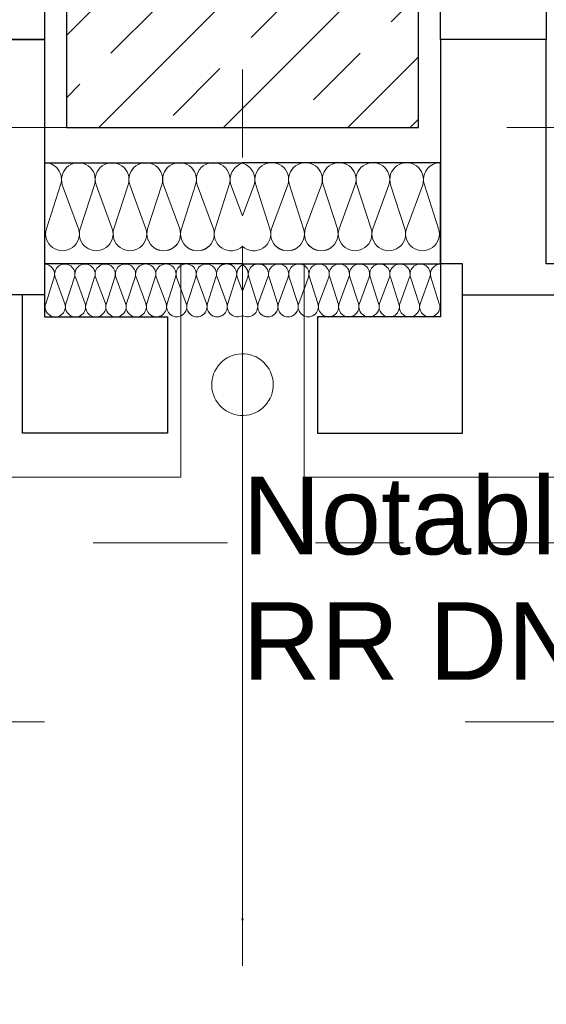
# Model space of a CAD drawing. Header units: metres. Extents: x -180 to 4, y -49 to 6.
# Tile 124 of 256: x -152.874 to -152.276, y -40.642 to -39.525. Entities that reach past the tile are written whole.
import ezdxf

# ---------------------------------------------------------------- set-up
doc = ezdxf.new("R2010")
doc.units = ezdxf.units.M
doc.header["$LTSCALE"] = 0.05
doc.header["$PDMODE"] = 1
doc.header["$PDSIZE"] = -2
for name, pattern in [('ISO-10 Strichpunktlinie', [4.699, 3.048, -0.762, 0.127, -0.762]), ('Linienart-20', [2.116531, 1.058062, -1.058469]), ('Linienart-53', [5.291531, 3.175, -1.058062, 0.352704, -0.705764])]:
    doc.linetypes.add(name, pattern=pattern)
doc.layers.get('0').update_dxf_attribs({"lineweight": 25})
for name, color, linetype, lineweight, true_color in [('30 -33 Aussenwände- 3 Aussenstützen', 7, 'Continuous', 50, 0x0000dd), ('30 -33 Aussenwände- 7 Fassade_ Elemente', 7, 'Continuous', 9, 0x00aacc), ('30 -35 Decken- 1 Konstruktion-Träger- Stahlbeton', 7, 'Continuous', 13, 0x33aa00), ('70 -72 Beschriftung- 1 Beschriftung allgemein', 7, 'Continuous', 9, 0xff6633), ('70 -72 Beschriftung- 7 Detailverweise Linie', 7, 'Continuous', 9, 0x00dd00), ('70 -76 Bemaßung- 2 Allgemein', 7, 'Continuous', 5, 0x6666cc)]:
    doc.layers.add(name, color=color, linetype=linetype, lineweight=lineweight, true_color=true_color)
for name, color, linetype, lineweight in [('30 -33 Aussenwände- 8 Sonnenschutz', 7, 'Continuous', 9), ('40 -41 Abwasser_Wasser_Gas- 2 Wasser-1', 7, 'Continuous', 15), ('70 -71 Achsen- 1 Gebäudeachsen', 7, 'Linienart-53', 18), ('Keine', 7, 'Continuous', 9)]:
    doc.layers.add(name, color=color, linetype=linetype, lineweight=lineweight)
doc.styles.add('Arial', font='arial.ttf')
doc.dimstyles.new('k+k_klein', dxfattribs={"dimtxt": 0.100689, "dimasz": 0.05302, "dimexe": 0.05, "dimexo": 0.15, "dimgap": 0.005, "dimtad": 1, "dimdec": 3, "dimtxsty": 'Arial', "dimblk": 'VW_SLASH-2', "dimblk1": 'VW_SLASH-2', "dimblk2": 'VW_SLASH-2', "dimcen": 0, "dimdle": 0.025, "dimadec": 3, "dimazin": 0, "dimtfac": 0.75, "dimtdec": 3, "dimtix": 1, "dimtmove": 0, "dimatfit": 0, "dimldrblk": 'VW_FILLEDARROW', "dimfxl": 0.1, "dimfxlon": 1, "dimfrac": 2, "dimtolj": 1, "dimarcsym": 0})

# ---------------------------------------------------------------- blocks, each defined once
blk = doc.blocks.new('Gruppe-17')
at = {"layer": '70 -72 Beschriftung- 1 Beschriftung allgemein', "insert": (-152.621, -40.0436), "char_height": 0.0881, "attachment_point": 1, "line_spacing_factor": 0.969685, "style": 'Arial'}
blk.add_mtext('Notablauf\\PRR DN70', dxfattribs=at)
at = {"color": 255}
blk.add_wipeout([(-152.5907, -39.9215), (-152.5891, -39.9246), (-152.5879, -39.9278), (-152.5869, -39.9311), (-152.5863, -39.9345), (-152.586, -39.9379), (-152.5861, -39.9413), (-152.5865, -39.9447), (-152.5872, -39.9481), (-152.5882, -39.9514), (-152.5896, -39.9545), (-152.5913, -39.9575), (-152.5932, -39.9603), (-152.5955, -39.963), (-152.5979, -39.9653), (-152.6006, -39.9675), (-152.6035, -39.9693), (-152.6066, -39.9709), (-152.6097, -39.9722), (-152.6131, -39.9731), (-152.6164, -39.9737), (-152.6199, -39.974), (-152.6233, -39.974), (-152.6267, -39.9736), (-152.6301, -39.9728), (-152.6333, -39.9718), (-152.6365, -39.9704), (-152.6395, -39.9688), (-152.6423, -39.9668), (-152.6449, -39.9646), (-152.6473, -39.9621), (-152.6494, -39.9594), (-152.6513, -39.9565), (-152.6529, -39.9535), (-152.6541, -39.9503), (-152.6551, -39.947), (-152.6557, -39.9436), (-152.656, -39.9402), (-152.6559, -39.9367), (-152.6555, -39.9333), (-152.6548, -39.93), (-152.6538, -39.9267), (-152.6524, -39.9236), (-152.6507, -39.9206), (-152.6488, -39.9177), (-152.6465, -39.9151), (-152.6441, -39.9127), (-152.6414, -39.9106), (-152.6385, -39.9087), (-152.6354, -39.9072), (-152.6323, -39.9059), (-152.6289, -39.9049), (-152.6256, -39.9043), (-152.6221, -39.9041), (-152.6187, -39.9041), (-152.6153, -39.9045), (-152.6119, -39.9052), (-152.6087, -39.9063), (-152.6055, -39.9076), (-152.6025, -39.9093), (-152.5997, -39.9113), (-152.5971, -39.9135), (-152.5947, -39.916), (-152.5926, -39.9186)], dxfattribs=at).dxf.layer = '40 -41 Abwasser_Wasser_Gas- 2 Wasser-1'
at = {"layer": '40 -41 Abwasser_Wasser_Gas- 2 Wasser-1'}
blk.add_line((-152.621, -39.939), (-152.621, -40.131), dxfattribs=at)
at = {"layer": '40 -41 Abwasser_Wasser_Gas- 2 Wasser-1', "flags": 128}
blk.add_lwpolyline([(-152.5907, -39.9215), (-152.5891, -39.9246), (-152.5879, -39.9278), (-152.5869, -39.9311), (-152.5863, -39.9345), (-152.586, -39.9379), (-152.5861, -39.9413), (-152.5865, -39.9447), (-152.5872, -39.9481), (-152.5882, -39.9514), (-152.5896, -39.9545), (-152.5913, -39.9575), (-152.5932, -39.9603), (-152.5955, -39.963), (-152.5979, -39.9653), (-152.6006, -39.9675), (-152.6035, -39.9693), (-152.6066, -39.9709), (-152.6097, -39.9722), (-152.6131, -39.9731), (-152.6164, -39.9737), (-152.6199, -39.974), (-152.6233, -39.974), (-152.6267, -39.9736), (-152.6301, -39.9728), (-152.6333, -39.9718), (-152.6365, -39.9704), (-152.6395, -39.9688), (-152.6423, -39.9668), (-152.6449, -39.9646), (-152.6473, -39.9621), (-152.6494, -39.9594), (-152.6513, -39.9565), (-152.6529, -39.9535), (-152.6541, -39.9503), (-152.6551, -39.947), (-152.6557, -39.9436), (-152.656, -39.9402), (-152.6559, -39.9367), (-152.6555, -39.9333), (-152.6548, -39.93), (-152.6538, -39.9267), (-152.6524, -39.9236), (-152.6507, -39.9206), (-152.6488, -39.9177), (-152.6465, -39.9151), (-152.6441, -39.9127), (-152.6414, -39.9106), (-152.6385, -39.9087), (-152.6354, -39.9072), (-152.6323, -39.9059), (-152.6289, -39.9049), (-152.6256, -39.9043), (-152.6221, -39.9041), (-152.6187, -39.9041), (-152.6153, -39.9045), (-152.6119, -39.9052), (-152.6087, -39.9063), (-152.6055, -39.9076), (-152.6025, -39.9093), (-152.5997, -39.9113), (-152.5971, -39.9135), (-152.5947, -39.916), (-152.5926, -39.9186)], close=True, dxfattribs=at)
blk = doc.blocks.new('Gruppe-41')
at = {"layer": '70 -72 Beschriftung- 1 Beschriftung allgemein', "linetype": 'Continuous', "lineweight": 0}
blk.add_hatch(color=30, dxfattribs=at).paths.add_polyline_path([(-152.6201, -40.5453), (-152.621, -40.5485), (-152.6219, -40.5453)])
at = {"layer": '70 -72 Beschriftung- 1 Beschriftung allgemein', "lineweight": 5, "flags": 128}
blk.add_lwpolyline([(-152.6201, -40.5453), (-152.621, -40.5485), (-152.6219, -40.5453)], close=True, dxfattribs=at)
at = {"layer": '40 -41 Abwasser_Wasser_Gas- 2 Wasser-1', "color": 7}
blk.add_blockref('Gruppe-17', (0, 0), dxfattribs=at)
at = {"layer": '70 -72 Beschriftung- 1 Beschriftung allgemein'}
blk.add_line((-152.621, -39.939), (-152.621, -40.5485), dxfattribs=at)
blk = doc.blocks.new('Gruppe-2238')
at = {"layer": '30 -33 Aussenwände- 7 Fassade_ Elemente', "lineweight": 9, "transparency": 33554687, "flags": 128}
for points in [[(0.1015, -4.053, 0.324435), (0.1229, -4.0461, 0.324435), (0.1229, -4.0236, 0.324435), (0.1015, -4.0166), (0.0515, -4.0327, -0.324488), (0.0301, -4.0257, -0.324488), (0.0301, -4.0032, -0.324488), (0.0515, -3.9963), (0.1015, -4.0147, 0.324435), (0.1229, -4.0078, 0.324435), (0.1229, -3.9853, 0.324435), (0.1015, -3.9783), (0.0515, -3.9944, -0.324488), (0.0301, -3.9874, -0.324488), (0.0301, -3.9649, -0.324488), (0.0515, -3.958), (0.1015, -3.9764, 0.324435), (0.1229, -3.9695, 0.324435), (0.1229, -3.947, 0.324435), (0.1015, -3.94), (0.0515, -3.9561, -0.767984), (0.0315, -3.925)], [(0.1258, -3.925, -0.426772), (0.1015, -3.9381), (0.066, -3.925)], [(0.1015, -4.1296, 1.372583), (0.1015, -4.0932), (0.0515, -4.1093, -1.372995), (0.0515, -4.0729), (0.1015, -4.0913, 1.372583), (0.1015, -4.0549), (0.0515, -4.071, -1.372995), (0.0515, -4.0346), (0.1015, -4.053, 1.372583), (0.1015, -4.0166), (0.0515, -4.0327, -1.372995), (0.0515, -3.9963), (0.1015, -4.0147, 1.372583), (0.1015, -3.9783), (0.0515, -3.9944, -1.372995), (0.0515, -3.958)], [(0.1265, -4.15, 0.513088), (0.1015, -4.1315), (0.0515, -4.1476, -1.372995), (0.0515, -4.1112), (0.1015, -4.1296, 1.372583), (0.1015, -4.0932), (0.0515, -4.1093, -1.372995), (0.0515, -4.0729), (0.1015, -4.0913, 1.372583), (0.1015, -4.0549)]]:
    blk.add_lwpolyline(points, format="xyb", dxfattribs=at)
blk = doc.blocks.new('Gruppe-2239')
at = {"layer": '30 -33 Aussenwände- 7 Fassade_ Elemente', "transparency": 33554687}
blk.add_blockref('Gruppe-2238', (0, 0), dxfattribs=at)
blk = doc.blocks.new('Dämmung-156')
at = {"layer": '30 -33 Aussenwände- 7 Fassade_ Elemente', "color": 7, "transparency": 33554687}
blk.add_blockref('Gruppe-2239', (0, 0), dxfattribs=at)
at = {"layer": '30 -33 Aussenwände- 7 Fassade_ Elemente', "color": 0, "flags": 1}
for tag in ['prm0_value', 'prm1_value', 'prm2_value', 'prm3_value', 'prm4_value', 'prm5_value', 'prm6_value', 'IFC_UUID', 'instanceID', 'prm0_name', 'prm0_type', 'prm1_name', 'prm1_type', 'prm2_name', 'prm2_type', 'prm3_name', 'prm3_type', 'prm4_name', 'prm4_type', 'prm5_name', 'prm5_type', 'prm6_name', 'prm6_type']:
    blk.add_attdef(tag, (-152.846, -39.8302), '', height=0.00018, dxfattribs=at)
blk = doc.blocks.new('Gruppe-2241')
at = {"layer": '30 -33 Aussenwände- 7 Fassade_ Elemente', "lineweight": 9, "transparency": 33554687, "flags": 128}
for points in [[(0.0716, -3.9999, 0.324435), (0.0844, -3.9957, 0.324435), (0.0844, -3.9822, 0.324435), (0.0716, -3.978), (0.0416, -3.9877, -0.324488), (0.0288, -3.9835, -0.324488), (0.0288, -3.97, -0.324488), (0.0416, -3.9658), (0.0716, -3.9769, 0.324435), (0.0844, -3.9727, 0.324435), (0.0845, -3.9593, 0.324435), (0.0716, -3.9551), (0.0416, -3.9647, -0.324488), (0.0288, -3.9605, -0.324488), (0.0288, -3.947, -0.324488), (0.0417, -3.9428), (0.0716, -3.9539, 0.324435), (0.0845, -3.9498, 0.324435), (0.0845, -3.9363, 0.324435), (0.0717, -3.9321), (0.0417, -3.9417, -0.688254), (0.0282, -3.925)], [(0.0855, -3.925, -0.374705), (0.0717, -3.9309), (0.0556, -3.925)], [(0.0715, -4.1378, 1.372583), (0.0715, -4.1159), (0.0415, -4.1255, -1.372995), (0.0415, -4.1037), (0.0715, -4.1148, 1.372583), (0.0715, -4.0929), (0.0415, -4.1026, -1.372995), (0.0416, -4.0807), (0.0715, -4.0918, 1.372583), (0.0716, -4.07), (0.0416, -4.0796, -1.372995), (0.0416, -4.0577), (0.0716, -4.0688, 1.372583), (0.0716, -4.047), (0.0416, -4.0566, -1.372995), (0.0416, -4.0347), (0.0716, -4.0459, 1.372583), (0.0716, -4.024), (0.0416, -4.0336, -1.372995), (0.0416, -4.0118), (0.0716, -4.0229, 1.372583), (0.0716, -4.001), (0.0416, -4.0106, -1.372995), (0.0416, -3.9888), (0.0716, -3.9999, 1.372583), (0.0716, -3.978), (0.0416, -3.9877, -1.372995), (0.0416, -3.9658), (0.0716, -3.9769, 1.372583), (0.0716, -3.9551), (0.0416, -3.9647, -1.372995), (0.0417, -3.9428)], [(0.0865, -4.15, 0.513088), (0.0715, -4.1389), (0.0415, -4.1485, -1.372995), (0.0415, -4.1267), (0.0715, -4.1378, 1.372583), (0.0715, -4.1159), (0.0415, -4.1255, -1.372995), (0.0415, -4.1037), (0.0715, -4.1148, 1.372583), (0.0715, -4.0929)]]:
    blk.add_lwpolyline(points, format="xyb", dxfattribs=at)
blk = doc.blocks.new('Gruppe-2242')
at = {"layer": '30 -33 Aussenwände- 7 Fassade_ Elemente', "transparency": 33554687}
blk.add_blockref('Gruppe-2241', (0, 0), dxfattribs=at)
blk = doc.blocks.new('Dämmung-157')
at = {"layer": '30 -33 Aussenwände- 7 Fassade_ Elemente', "color": 7, "transparency": 33554687}
blk.add_blockref('Gruppe-2242', (0, 0), dxfattribs=at)
at = {"layer": '30 -33 Aussenwände- 7 Fassade_ Elemente', "color": 0, "flags": 1}
for tag in ['IFC_UUID', 'instanceID', 'prm0_name', 'prm0_type', 'prm0_value', 'prm1_name', 'prm1_type', 'prm1_value', 'prm2_name', 'prm2_type', 'prm2_value', 'prm3_name', 'prm3_type', 'prm3_value', 'prm4_name', 'prm4_type', 'prm4_value', 'prm5_name', 'prm5_type', 'prm5_value', 'prm6_name', 'prm6_type', 'prm6_value']:
    blk.add_attdef(tag, (-152.846, -39.8755), '', height=0.00018, dxfattribs=at)
blk = doc.blocks.new('Gruppe-2243')
at = {"color": 255}
blk.add_wipeout([(-152.621, -40.044), (-160.221, -40.044), (-160.221, -39.047), (-152.621, -39.047)], dxfattribs=at).dxf.layer = '30 -33 Aussenwände- 7 Fassade_ Elemente'
blk.add_wipeout([(-152.846, -39.802), (-152.846, -39.047), (-159.996, -39.047), (-159.996, -39.802), (-160.151, -39.802), (-160.151, -40.044), (-152.691, -40.044), (-152.691, -39.802)], dxfattribs=at).dxf.layer = '30 -33 Aussenwände- 7 Fassade_ Elemente'
at = {"layer": '30 -33 Aussenwände- 7 Fassade_ Elemente', "flags": 128}
blk.add_lwpolyline([(-152.846, -39.802), (-152.846, -39.047), (-159.996, -39.047), (-159.996, -39.802), (-160.151, -39.802), (-160.151, -40.044), (-152.691, -40.044), (-152.691, -39.802)], close=True, dxfattribs=at)
at = {"color": 255, "lineweight": 25}
for points in [[(-152.846, -39.547), (-152.966, -39.547), (-152.966, -39.047), (-152.846, -39.047)], [(-152.621, -39.802), (-152.846, -39.802), (-152.846, -39.687), (-152.621, -39.687)]]:
    blk.add_wipeout(points, dxfattribs=at).dxf.layer = '30 -33 Aussenwände- 7 Fassade_ Elemente'
at = {"layer": '30 -33 Aussenwände- 7 Fassade_ Elemente', "lineweight": 25, "flags": 128}
blk.add_lwpolyline([(-152.846, -39.547), (-152.966, -39.547), (-152.966, -39.047), (-152.846, -39.047)], close=True, dxfattribs=at)
blk.add_lwpolyline([(-152.621, -39.802), (-152.846, -39.802), (-152.846, -39.687), (-152.621, -39.687)], dxfattribs=at)
at = {"layer": '30 -33 Aussenwände- 7 Fassade_ Elemente', "xscale": -1, "rotation": 270}
blk.add_blockref('Dämmung-156', (-148.696, -39.8135), dxfattribs=at)
at = {"color": 255, "lineweight": 25}
blk.add_wipeout([(-152.846, -39.802), (-152.846, -39.862), (-152.706, -39.862), (-152.706, -39.994), (-152.871, -39.994), (-152.871, -39.802)], dxfattribs=at).dxf.layer = '30 -33 Aussenwände- 7 Fassade_ Elemente'
at = {"layer": '30 -33 Aussenwände- 7 Fassade_ Elemente', "lineweight": 25, "flags": 128}
blk.add_lwpolyline([(-152.846, -39.802), (-152.846, -39.862), (-152.706, -39.862), (-152.706, -39.994), (-152.871, -39.994), (-152.871, -39.802)], close=True, dxfattribs=at)
at = {"layer": '30 -33 Aussenwände- 7 Fassade_ Elemente', "xscale": -1, "rotation": 270}
blk.add_blockref('Dämmung-157', (-148.696, -39.8886), dxfattribs=at)
at = {"color": 255, "lineweight": 25}
blk.add_wipeout([(-153.011, -39.837), (-153.011, -39.802), (-152.966, -39.802), (-152.966, -39.547), (-152.846, -39.547), (-152.846, -39.837)], dxfattribs=at).dxf.layer = '30 -33 Aussenwände- 7 Fassade_ Elemente'
at = {"layer": '30 -33 Aussenwände- 7 Fassade_ Elemente', "lineweight": 25, "flags": 128}
blk.add_lwpolyline([(-153.011, -39.837), (-153.011, -39.802), (-152.966, -39.802), (-152.966, -39.547), (-152.846, -39.547), (-152.846, -39.837)], close=True, dxfattribs=at)
blk = doc.blocks.new('Gruppe-3156')
at = {"color": 255}
blk.add_wipeout([(-150.0527, -39.802), (-152.276, -39.802), (-152.276, -39.712), (-150.0527, -39.712)], dxfattribs=at).dxf.layer = '30 -33 Aussenwände- 7 Fassade_ Elemente'
blk = doc.blocks.new('Gruppe-3159')
at = {"layer": '30 -33 Aussenwände- 7 Fassade_ Elemente', "lineweight": 9, "transparency": 33554687, "flags": 128}
for points in [[(0.1015, -4.053, 0.324435), (0.1229, -4.0461, 0.324435), (0.1229, -4.0236, 0.324435), (0.1015, -4.0166), (0.0515, -4.0327, -0.324488), (0.0301, -4.0257, -0.324488), (0.0301, -4.0032, -0.324488), (0.0515, -3.9963), (0.1015, -4.0147, 0.324435), (0.1229, -4.0078, 0.324435), (0.1229, -3.9853, 0.324435), (0.1015, -3.9783), (0.0515, -3.9944, -0.324488), (0.0301, -3.9874, -0.324488), (0.0301, -3.9649, -0.324488), (0.0515, -3.958), (0.1015, -3.9764, 0.324435), (0.1229, -3.9695, 0.324435), (0.1229, -3.947, 0.324435), (0.1015, -3.94), (0.0515, -3.9561, -0.767984), (0.0315, -3.925)], [(0.1258, -3.925, -0.426772), (0.1015, -3.9381), (0.066, -3.925)], [(0.1015, -4.1296, 1.372583), (0.1015, -4.0932), (0.0515, -4.1093, -1.372995), (0.0515, -4.0729), (0.1015, -4.0913, 1.372583), (0.1015, -4.0549), (0.0515, -4.071, -1.372995), (0.0515, -4.0346), (0.1015, -4.053, 1.372583), (0.1015, -4.0166), (0.0515, -4.0327, -1.372995), (0.0515, -3.9963), (0.1015, -4.0147, 1.372583), (0.1015, -3.9783), (0.0515, -3.9944, -1.372995), (0.0515, -3.958)], [(0.1265, -4.15, 0.513088), (0.1015, -4.1315), (0.0515, -4.1476, -1.372995), (0.0515, -4.1112), (0.1015, -4.1296, 1.372583), (0.1015, -4.0932), (0.0515, -4.1093, -1.372995), (0.0515, -4.0729), (0.1015, -4.0913, 1.372583), (0.1015, -4.0549)]]:
    blk.add_lwpolyline(points, format="xyb", dxfattribs=at)
blk = doc.blocks.new('Gruppe-3160')
at = {"layer": '30 -33 Aussenwände- 7 Fassade_ Elemente', "transparency": 33554687}
blk.add_blockref('Gruppe-3159', (0, 0), dxfattribs=at)
blk = doc.blocks.new('Dämmung-208')
at = {"layer": '30 -33 Aussenwände- 7 Fassade_ Elemente', "color": 7, "transparency": 33554687}
blk.add_blockref('Gruppe-3160', (0, 0), dxfattribs=at)
at = {"layer": '30 -33 Aussenwände- 7 Fassade_ Elemente', "color": 0, "flags": 1}
for tag in ['prm0_value', 'prm1_value', 'prm2_value', 'prm3_value', 'prm4_value', 'prm5_value', 'prm6_value', 'IFC_UUID', 'instanceID', 'prm0_name', 'prm0_type', 'prm1_name', 'prm1_type', 'prm2_name', 'prm2_type', 'prm3_name', 'prm3_type', 'prm4_name', 'prm4_type', 'prm5_name', 'prm5_type', 'prm6_name', 'prm6_type']:
    blk.add_attdef(tag, (-152.621, -39.8302), '', height=0.00018, dxfattribs=at)
blk = doc.blocks.new('Gruppe-3162')
at = {"layer": '30 -33 Aussenwände- 7 Fassade_ Elemente', "lineweight": 9, "transparency": 33554687, "flags": 128}
for points in [[(0.0716, -3.9999, 0.324435), (0.0844, -3.9957, 0.324435), (0.0844, -3.9822, 0.324435), (0.0716, -3.978), (0.0416, -3.9877, -0.324488), (0.0288, -3.9835, -0.324488), (0.0288, -3.97, -0.324488), (0.0416, -3.9658), (0.0716, -3.9769, 0.324435), (0.0844, -3.9727, 0.324435), (0.0845, -3.9593, 0.324435), (0.0716, -3.9551), (0.0416, -3.9647, -0.324488), (0.0288, -3.9605, -0.324488), (0.0288, -3.947, -0.324488), (0.0417, -3.9428), (0.0716, -3.9539, 0.324435), (0.0845, -3.9498, 0.324435), (0.0845, -3.9363, 0.324435), (0.0717, -3.9321), (0.0417, -3.9417, -0.688254), (0.0282, -3.925)], [(0.0855, -3.925, -0.374705), (0.0717, -3.9309), (0.0556, -3.925)], [(0.0715, -4.1378, 1.372583), (0.0715, -4.1159), (0.0415, -4.1255, -1.372995), (0.0415, -4.1037), (0.0715, -4.1148, 1.372583), (0.0715, -4.0929), (0.0415, -4.1026, -1.372995), (0.0416, -4.0807), (0.0715, -4.0918, 1.372583), (0.0716, -4.07), (0.0416, -4.0796, -1.372995), (0.0416, -4.0577), (0.0716, -4.0688, 1.372583), (0.0716, -4.047), (0.0416, -4.0566, -1.372995), (0.0416, -4.0347), (0.0716, -4.0459, 1.372583), (0.0716, -4.024), (0.0416, -4.0336, -1.372995), (0.0416, -4.0118), (0.0716, -4.0229, 1.372583), (0.0716, -4.001), (0.0416, -4.0106, -1.372995), (0.0416, -3.9888), (0.0716, -3.9999, 1.372583), (0.0716, -3.978), (0.0416, -3.9877, -1.372995), (0.0416, -3.9658), (0.0716, -3.9769, 1.372583), (0.0716, -3.9551), (0.0416, -3.9647, -1.372995), (0.0417, -3.9428)], [(0.0865, -4.15, 0.513088), (0.0715, -4.1389), (0.0415, -4.1485, -1.372995), (0.0415, -4.1267), (0.0715, -4.1378, 1.372583), (0.0715, -4.1159), (0.0415, -4.1255, -1.372995), (0.0415, -4.1037), (0.0715, -4.1148, 1.372583), (0.0715, -4.0929)]]:
    blk.add_lwpolyline(points, format="xyb", dxfattribs=at)
blk = doc.blocks.new('Gruppe-3163')
at = {"layer": '30 -33 Aussenwände- 7 Fassade_ Elemente', "transparency": 33554687}
blk.add_blockref('Gruppe-3162', (0, 0), dxfattribs=at)
blk = doc.blocks.new('Dämmung-209')
at = {"layer": '30 -33 Aussenwände- 7 Fassade_ Elemente', "color": 7, "transparency": 33554687}
blk.add_blockref('Gruppe-3163', (0, 0), dxfattribs=at)
at = {"layer": '30 -33 Aussenwände- 7 Fassade_ Elemente', "color": 0, "flags": 1}
for tag in ['IFC_UUID', 'instanceID', 'prm0_name', 'prm0_type', 'prm0_value', 'prm1_name', 'prm1_type', 'prm1_value', 'prm2_name', 'prm2_type', 'prm2_value', 'prm3_name', 'prm3_type', 'prm3_value', 'prm4_name', 'prm4_type', 'prm4_value', 'prm5_name', 'prm5_type', 'prm5_value', 'prm6_name', 'prm6_type', 'prm6_value']:
    blk.add_attdef(tag, (-152.621, -39.8755), '', height=0.00018, dxfattribs=at)
blk = doc.blocks.new('Gruppe-3170')
at = {"color": 255}
blk.add_wipeout([(-145.021, -40.044), (-152.621, -40.044), (-152.621, -39.047), (-145.021, -39.047)], dxfattribs=at).dxf.layer = '30 -33 Aussenwände- 7 Fassade_ Elemente'
blk.add_wipeout([(-145.246, -39.802), (-145.246, -39.047), (-152.396, -39.047), (-152.396, -39.802), (-152.551, -39.802), (-152.551, -40.044), (-145.091, -40.044), (-145.091, -39.802)], dxfattribs=at).dxf.layer = '30 -33 Aussenwände- 7 Fassade_ Elemente'
at = {"layer": '30 -33 Aussenwände- 7 Fassade_ Elemente', "flags": 128}
blk.add_lwpolyline([(-145.246, -39.802), (-145.246, -39.047), (-152.396, -39.047), (-152.396, -39.802), (-152.551, -39.802), (-152.551, -40.044), (-145.091, -40.044), (-145.091, -39.802)], close=True, dxfattribs=at)
at = {"layer": '30 -33 Aussenwände- 7 Fassade_ Elemente', "color": 7}
blk.add_blockref('Gruppe-3156', (0, 0), dxfattribs=at)
at = {"color": 255, "lineweight": 25}
blk.add_wipeout([(-152.276, -39.547), (-152.396, -39.547), (-152.396, -39.047), (-152.276, -39.047)], dxfattribs=at).dxf.layer = '30 -33 Aussenwände- 7 Fassade_ Elemente'
at = {"layer": '30 -33 Aussenwände- 7 Fassade_ Elemente', "lineweight": 25, "flags": 128}
blk.add_lwpolyline([(-152.276, -39.547), (-152.396, -39.547), (-152.396, -39.047), (-152.276, -39.047)], close=True, dxfattribs=at)
at = {"color": 255, "lineweight": 25}
blk.add_wipeout([(-152.231, -39.837), (-152.231, -39.802), (-152.276, -39.802), (-152.276, -39.547), (-152.396, -39.547), (-152.396, -39.837)], dxfattribs=at).dxf.layer = '30 -33 Aussenwände- 7 Fassade_ Elemente'
at = {"layer": '30 -33 Aussenwände- 7 Fassade_ Elemente', "lineweight": 25, "flags": 128}
blk.add_lwpolyline([(-152.231, -39.837), (-152.231, -39.802), (-152.276, -39.802), (-152.276, -39.547), (-152.396, -39.547), (-152.396, -39.837)], close=True, dxfattribs=at)
at = {"color": 255, "lineweight": 25}
blk.add_wipeout([(-152.231, -39.837), (-152.231, -39.802), (-152.276, -39.802), (-152.276, -39.547), (-152.396, -39.547), (-152.396, -39.837)], dxfattribs=at).dxf.layer = '30 -33 Aussenwände- 7 Fassade_ Elemente'
at = {"layer": '30 -33 Aussenwände- 7 Fassade_ Elemente', "lineweight": 25, "flags": 128}
blk.add_lwpolyline([(-152.231, -39.837), (-152.231, -39.802), (-152.276, -39.802), (-152.276, -39.547), (-152.396, -39.547), (-152.396, -39.837)], close=True, dxfattribs=at)
at = {"color": 255, "lineweight": 25}
blk.add_wipeout([(-152.621, -39.802), (-152.396, -39.802), (-152.396, -39.687), (-152.621, -39.687)], dxfattribs=at).dxf.layer = '30 -33 Aussenwände- 7 Fassade_ Elemente'
at = {"layer": '30 -33 Aussenwände- 7 Fassade_ Elemente', "lineweight": 25, "flags": 128}
blk.add_lwpolyline([(-152.621, -39.802), (-152.396, -39.802), (-152.396, -39.687), (-152.621, -39.687)], dxfattribs=at)
at = {"layer": '30 -33 Aussenwände- 7 Fassade_ Elemente', "rotation": 90}
blk.add_blockref('Dämmung-208', (-156.546, -39.8135), dxfattribs=at)
at = {"color": 255, "lineweight": 25}
blk.add_wipeout([(-152.396, -39.802), (-152.396, -39.862), (-152.536, -39.862), (-152.536, -39.994), (-152.371, -39.994), (-152.371, -39.802)], dxfattribs=at).dxf.layer = '30 -33 Aussenwände- 7 Fassade_ Elemente'
at = {"layer": '30 -33 Aussenwände- 7 Fassade_ Elemente', "lineweight": 25, "flags": 128}
blk.add_lwpolyline([(-152.396, -39.802), (-152.396, -39.862), (-152.536, -39.862), (-152.536, -39.994), (-152.371, -39.994), (-152.371, -39.802)], close=True, dxfattribs=at)
at = {"layer": '30 -33 Aussenwände- 7 Fassade_ Elemente', "rotation": 90}
blk.add_blockref('Dämmung-209', (-156.546, -39.8886), dxfattribs=at)
blk = doc.blocks.new('Gruppe-11025')
at = {"layer": '30 -35 Decken- 1 Konstruktion-Träger- Stahlbeton', "color": 7, "linetype": 'Linienart-20', "lineweight": 13, "transparency": 33554687}
blk.add_line((-99.221, -39.647), (-160.421, -39.647), dxfattribs=at)
at = {"layer": '30 -35 Decken- 1 Konstruktion-Träger- Stahlbeton', "color": 0, "flags": 1}
for tag in ['IFC_UUID', 'instanceID']:
    blk.add_attdef(tag, (-160.421, -39.647), '', height=0.00018, dxfattribs=at)
blk = doc.blocks.new('Gruppe-11486')
at = {"layer": '30 -33 Aussenwände- 3 Aussenstützen', "linetype": 'Continuous', "lineweight": 9, "transparency": 33554687}
for p, q in [((-152.621, -39.497), (-152.621, -39.397)), ((-152.671, -39.447), (-152.571, -39.447))]:
    blk.add_line(p, q, dxfattribs=at)
blk = doc.blocks.new('Gruppe-11487')
at = {"color": 255, "lineweight": 25, "transparency": 33554687}
blk.add_wipeout([(-152.821, -39.047), (-152.821, -39.647), (-152.421, -39.647), (-152.421, -39.047)], dxfattribs=at).dxf.layer = '30 -33 Aussenwände- 3 Aussenstützen'
at = {"layer": '30 -33 Aussenwände- 3 Aussenstützen', "linetype": 'Continuous', "lineweight": 9, "transparency": 33554687}
h = blk.add_hatch(dxfattribs=at)
h.set_pattern_fill('Stahlbeton1 1mm SRF', style=0, pattern_type=2)
h.set_pattern_definition([(45, (0, 0), (0.07071068, -0.07071068), []), (45, (0.03536, -0.03536), (0.07071068, -0.07071068), [0.075, -0.05])])
h.paths.add_polyline_path([(-152.821, -39.047), (-152.821, -39.647), (-152.421, -39.647), (-152.421, -39.047)])
at = {"layer": '30 -33 Aussenwände- 3 Aussenstützen', "lineweight": 25, "transparency": 33554687, "flags": 128}
blk.add_lwpolyline([(-152.821, -39.047), (-152.821, -39.647), (-152.421, -39.647), (-152.421, -39.047)], close=True, dxfattribs=at)
at = {"layer": '30 -33 Aussenwände- 3 Aussenstützen', "transparency": 33554687}
blk.add_blockref('Gruppe-11486', (0, 0), dxfattribs=at)
blk = doc.blocks.new('Gruppe-11488')
at = {"layer": '30 -33 Aussenwände- 3 Aussenstützen', "color": 7}
blk.add_blockref('Gruppe-11487', (0, 0), dxfattribs=at)
at = {"layer": '30 -33 Aussenwände- 3 Aussenstützen', "color": 0, "flags": 1}
for tag in ['IFC_UUID', 'instanceID']:
    blk.add_attdef(tag, (-152.821, -39.647), '', height=0.00018, dxfattribs=at)
blk = doc.blocks.new('Gruppe-12502')
at = {"layer": '70 -72 Beschriftung- 1 Beschriftung allgemein', "color": 252, "true_color": 0x888888}
blk.add_line((-152.846, -40.3219), (-155.196, -40.3219), dxfattribs=at)
blk = doc.blocks.new('Gruppe-12503')
at = {"layer": '70 -72 Beschriftung- 1 Beschriftung allgemein', "color": 252, "true_color": 0x888888}
blk.add_line((-150.0181, -40.3219), (-152.3681, -40.3219), dxfattribs=at)
blk = doc.blocks.new('_01-OG1_Tragwerk (2D)')
at = {"layer": 'Keine', "color": 7}
blk.add_blockref('Gruppe-41', (0, 0), dxfattribs=at)
at = {"layer": '30 -33 Aussenwände- 7 Fassade_ Elemente', "color": 7}
blk.add_blockref('Gruppe-2243', (0, 0), dxfattribs=at)
at = {"layer": '30 -33 Aussenwände- 8 Sonnenschutz', "color": 7}
for name in ['Gruppe-12502', 'Gruppe-12503']:
    blk.add_blockref(name, (0, 0), dxfattribs=at)
at = {"layer": '30 -33 Aussenwände- 7 Fassade_ Elemente', "color": 7}
blk.add_blockref('Gruppe-3170', (0, 0), dxfattribs=at)
at = {"layer": '30 -35 Decken- 1 Konstruktion-Träger- Stahlbeton'}
blk.add_blockref('Gruppe-11025', (0, 0), dxfattribs=at)
at = {"layer": '30 -33 Aussenwände- 3 Aussenstützen'}
blk.add_blockref('Gruppe-11488', (0, 0), dxfattribs=at)
blk = doc.blocks.new('_OG1_2D (2D)')
at = {"layer": '70 -72 Beschriftung- 7 Detailverweise Linie', "linetype": 'ISO-10 Strichpunktlinie', "flags": 128}
blk.add_lwpolyline([(-160.15352994, -39.09857212), (-99.45100868, -39.09857212), (-99.45100868, -40.11857212), (-160.15352994, -40.11857212)], close=True, dxfattribs=at)
blk = doc.blocks.new('VW_SLASH-2')
at = {"color": 0, "linetype": 'ByBlock', "lineweight": -2, "transparency": 16777216}
blk.add_line((0.472, 0), (-1, 0), dxfattribs=at)
at = {"color": 0, "lineweight": 5, "transparency": 16777216, "flags": 128}
blk.add_lwpolyline([(0.5, 0.5), (-0.5, -0.5)], dxfattribs=at)
blk = doc.blocks.new('*D16749')
at = {"layer": '70 -76 Bemaßung- 2 Allgemein', "color": 0, "lineweight": -2}
for p, q in [((-152.906, -44.172), (-152.906, -44.322)), ((-152.691, -44.172), (-152.691, -44.322)), ((-152.959, -44.272), (-153.012, -44.272)), ((-152.691, -44.272), (-152.906, -44.272)), ((-152.638, -44.272), (-152.585, -44.272))]:
    blk.add_line(p, q, dxfattribs=at)
at = {"layer": 'Defpoints', "color": 0}
for p in [(-152.906, -39.547), (-152.691, -40.044), (-152.906, -44.272)]:
    blk.add_point(p, dxfattribs=at)
at = {"layer": '70 -76 Bemaßung- 2 Allgemein', "color": 0, "lineweight": -2, "xscale": 0.05302001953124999, "yscale": 0.05302001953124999, "zscale": 0.05302001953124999}
blk.add_blockref('VW_SLASH-2', (-152.906, -44.272), dxfattribs=at)
at = {"layer": '70 -76 Bemaßung- 2 Allgemein', "color": 0, "lineweight": -2, "xscale": 0.05302001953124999, "yscale": 0.05302001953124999, "zscale": 0.05302001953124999, "rotation": 180}
blk.add_blockref('VW_SLASH-2', (-152.691, -44.272), dxfattribs=at)
at = {"layer": '70 -76 Bemaßung- 2 Allgemein', "color": 0, "insert": (-153.015, -44.1811), "char_height": 0.100689, "attachment_point": 5, "style": 'Arial'}
blk.add_mtext('\\A1;21\\S5^ ;', dxfattribs=at)
blk = doc.blocks.new('VW_FILLEDARROW')
at = {"linetype": 'Continuous', "lineweight": 0, "transparency": 16777216}
blk.add_hatch(color=0, dxfattribs=at).paths.add_polyline_path([(-2.829, 0.758), (0, 0), (-2.829, -0.758)])
at = {"color": 0, "lineweight": 5, "transparency": 16777216, "flags": 128}
blk.add_lwpolyline([(-2.829, 0.758), (0, 0), (-2.829, -0.758)], close=True, dxfattribs=at)
blk = doc.blocks.new('*D16750')
at = {"layer": '70 -76 Bemaßung- 2 Allgemein', "color": 0, "lineweight": -2}
for p, q in [((-152.691, -44.172), (-152.691, -44.322)), ((-152.621, -44.172), (-152.621, -44.322)), ((-152.744, -44.272), (-152.797, -44.272)), ((-152.621, -44.272), (-152.691, -44.272)), ((-152.568, -44.272), (-152.515, -44.272))]:
    blk.add_line(p, q, dxfattribs=at)
at = {"layer": 'Defpoints', "color": 0}
for p in [(-152.691, -40.044), (-152.621, -41.294), (-152.691, -44.272)]:
    blk.add_point(p, dxfattribs=at)
at = {"layer": '70 -76 Bemaßung- 2 Allgemein', "color": 0, "lineweight": -2, "xscale": 0.05302001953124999, "yscale": 0.05302001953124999, "zscale": 0.05302001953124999}
blk.add_blockref('VW_SLASH-2', (-152.691, -44.272), dxfattribs=at)
at = {"layer": '70 -76 Bemaßung- 2 Allgemein', "color": 0, "lineweight": -2, "xscale": 0.05302001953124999, "yscale": 0.05302001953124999, "zscale": 0.05302001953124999, "rotation": 180}
blk.add_blockref('VW_SLASH-2', (-152.621, -44.272), dxfattribs=at)
at = {"layer": '70 -76 Bemaßung- 2 Allgemein', "color": 0, "insert": (-152.735, -44.1811), "char_height": 0.10069, "attachment_point": 5, "style": 'Arial'}
blk.add_mtext('\\A1;7', dxfattribs=at)
blk = doc.blocks.new('*D16751')
at = {"layer": '70 -76 Bemaßung- 2 Allgemein', "color": 0, "lineweight": -2}
for p, q in [((-152.621, -44.172), (-152.621, -44.322)), ((-152.551, -44.172), (-152.551, -44.322)), ((-152.674, -44.272), (-152.727, -44.272)), ((-152.551, -44.272), (-152.621, -44.272)), ((-152.498, -44.272), (-152.445, -44.272))]:
    blk.add_line(p, q, dxfattribs=at)
at = {"layer": 'Defpoints', "color": 0}
for p in [(-152.551, -40.044), (-152.621, -41.294), (-152.621, -44.272)]:
    blk.add_point(p, dxfattribs=at)
at = {"layer": '70 -76 Bemaßung- 2 Allgemein', "color": 0, "lineweight": -2, "xscale": 0.05302001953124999, "yscale": 0.05302001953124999, "zscale": 0.05302001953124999}
blk.add_blockref('VW_SLASH-2', (-152.621, -44.272), dxfattribs=at)
at = {"layer": '70 -76 Bemaßung- 2 Allgemein', "color": 0, "lineweight": -2, "xscale": 0.05302001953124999, "yscale": 0.05302001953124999, "zscale": 0.05302001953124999, "rotation": 180}
blk.add_blockref('VW_SLASH-2', (-152.551, -44.272), dxfattribs=at)
at = {"layer": '70 -76 Bemaßung- 2 Allgemein', "color": 0, "insert": (-152.5053, -44.1811), "char_height": 0.10069, "attachment_point": 5, "style": 'Arial'}
blk.add_mtext('\\A1;7', dxfattribs=at)
blk = doc.blocks.new('*D16752')
at = {"layer": '70 -76 Bemaßung- 2 Allgemein', "color": 0, "lineweight": -2}
for p, q in [((-152.551, -44.172), (-152.551, -44.322)), ((-152.336, -44.172), (-152.336, -44.322)), ((-152.604, -44.272), (-152.657, -44.272)), ((-152.336, -44.272), (-152.551, -44.272)), ((-152.283, -44.272), (-152.23, -44.272))]:
    blk.add_line(p, q, dxfattribs=at)
at = {"layer": 'Defpoints', "color": 0}
for p in [(-152.336, -39.547), (-152.551, -40.044), (-152.551, -44.272)]:
    blk.add_point(p, dxfattribs=at)
at = {"layer": '70 -76 Bemaßung- 2 Allgemein', "color": 0, "lineweight": -2, "xscale": 0.05302001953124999, "yscale": 0.05302001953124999, "zscale": 0.05302001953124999}
blk.add_blockref('VW_SLASH-2', (-152.551, -44.272), dxfattribs=at)
at = {"layer": '70 -76 Bemaßung- 2 Allgemein', "color": 0, "lineweight": -2, "xscale": 0.05302001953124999, "yscale": 0.05302001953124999, "zscale": 0.05302001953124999, "rotation": 180}
blk.add_blockref('VW_SLASH-2', (-152.336, -44.272), dxfattribs=at)
at = {"layer": '70 -76 Bemaßung- 2 Allgemein', "color": 0, "insert": (-152.227, -44.1811), "char_height": 0.100689, "attachment_point": 5, "style": 'Arial'}
blk.add_mtext('\\A1;21\\S5^ ;', dxfattribs=at)
blk = doc.blocks.new('*D16753')
at = {"layer": '70 -76 Bemaßung- 2 Allgemein', "color": 0, "lineweight": -2}
for p, q in [((-152.336, -44.172), (-152.336, -44.322)), ((-149.9927, -44.172), (-149.9927, -44.322)), ((-150.0457, -44.272), (-152.283, -44.272))]:
    blk.add_line(p, q, dxfattribs=at)
at = {"layer": 'Defpoints', "color": 0}
for p in [(-152.336, -39.547), (-149.9927, -39.547), (-152.336, -44.272)]:
    blk.add_point(p, dxfattribs=at)
at = {"layer": '70 -76 Bemaßung- 2 Allgemein', "color": 0, "lineweight": -2, "xscale": 0.05302001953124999, "yscale": 0.05302001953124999, "zscale": 0.05302001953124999, "rotation": 180}
blk.add_blockref('VW_SLASH-2', (-152.336, -44.272), dxfattribs=at)
at = {"layer": '70 -76 Bemaßung- 2 Allgemein', "color": 0, "lineweight": -2, "xscale": 0.05302001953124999, "yscale": 0.05302001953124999, "zscale": 0.05302001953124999}
blk.add_blockref('VW_SLASH-2', (-149.9927, -44.272), dxfattribs=at)
at = {"layer": '70 -76 Bemaßung- 2 Allgemein', "color": 0, "insert": (-151.1643, -44.1839), "char_height": 0.100689, "attachment_point": 5, "style": 'Arial'}
blk.add_mtext('\\A1;2,34\\S3^ ;', dxfattribs=at)
blk = doc.blocks.new('Gruppe-16637')
at = {"layer": '70 -72 Beschriftung- 1 Beschriftung allgemein', "insert": (-152.621, -40.0436), "char_height": 0.0881, "attachment_point": 1, "line_spacing_factor": 0.969685, "style": 'Arial'}
blk.add_mtext('Notablauf\\PRR DN70', dxfattribs=at)
at = {"color": 255}
blk.add_wipeout([(-152.5907, -39.9215), (-152.5891, -39.9246), (-152.5879, -39.9278), (-152.5869, -39.9311), (-152.5863, -39.9345), (-152.586, -39.9379), (-152.5861, -39.9413), (-152.5865, -39.9447), (-152.5872, -39.9481), (-152.5882, -39.9514), (-152.5896, -39.9545), (-152.5913, -39.9575), (-152.5932, -39.9603), (-152.5955, -39.963), (-152.5979, -39.9653), (-152.6006, -39.9675), (-152.6035, -39.9693), (-152.6066, -39.9709), (-152.6097, -39.9722), (-152.6131, -39.9731), (-152.6164, -39.9737), (-152.6199, -39.974), (-152.6233, -39.974), (-152.6267, -39.9736), (-152.6301, -39.9728), (-152.6333, -39.9718), (-152.6365, -39.9704), (-152.6395, -39.9688), (-152.6423, -39.9668), (-152.6449, -39.9646), (-152.6473, -39.9621), (-152.6494, -39.9594), (-152.6513, -39.9565), (-152.6529, -39.9535), (-152.6541, -39.9503), (-152.6551, -39.947), (-152.6557, -39.9436), (-152.656, -39.9402), (-152.6559, -39.9367), (-152.6555, -39.9333), (-152.6548, -39.93), (-152.6538, -39.9267), (-152.6524, -39.9236), (-152.6507, -39.9206), (-152.6488, -39.9177), (-152.6465, -39.9151), (-152.6441, -39.9127), (-152.6414, -39.9106), (-152.6385, -39.9087), (-152.6354, -39.9072), (-152.6323, -39.9059), (-152.6289, -39.9049), (-152.6256, -39.9043), (-152.6221, -39.9041), (-152.6187, -39.9041), (-152.6153, -39.9045), (-152.6119, -39.9052), (-152.6087, -39.9063), (-152.6055, -39.9076), (-152.6025, -39.9093), (-152.5997, -39.9113), (-152.5971, -39.9135), (-152.5947, -39.916), (-152.5926, -39.9186)], dxfattribs=at).dxf.layer = '40 -41 Abwasser_Wasser_Gas- 2 Wasser-1'
at = {"layer": '40 -41 Abwasser_Wasser_Gas- 2 Wasser-1'}
blk.add_line((-152.621, -39.939), (-152.621, -40.131), dxfattribs=at)
at = {"layer": '40 -41 Abwasser_Wasser_Gas- 2 Wasser-1', "flags": 128}
blk.add_lwpolyline([(-152.5907, -39.9215), (-152.5891, -39.9246), (-152.5879, -39.9278), (-152.5869, -39.9311), (-152.5863, -39.9345), (-152.586, -39.9379), (-152.5861, -39.9413), (-152.5865, -39.9447), (-152.5872, -39.9481), (-152.5882, -39.9514), (-152.5896, -39.9545), (-152.5913, -39.9575), (-152.5932, -39.9603), (-152.5955, -39.963), (-152.5979, -39.9653), (-152.6006, -39.9675), (-152.6035, -39.9693), (-152.6066, -39.9709), (-152.6097, -39.9722), (-152.6131, -39.9731), (-152.6164, -39.9737), (-152.6199, -39.974), (-152.6233, -39.974), (-152.6267, -39.9736), (-152.6301, -39.9728), (-152.6333, -39.9718), (-152.6365, -39.9704), (-152.6395, -39.9688), (-152.6423, -39.9668), (-152.6449, -39.9646), (-152.6473, -39.9621), (-152.6494, -39.9594), (-152.6513, -39.9565), (-152.6529, -39.9535), (-152.6541, -39.9503), (-152.6551, -39.947), (-152.6557, -39.9436), (-152.656, -39.9402), (-152.6559, -39.9367), (-152.6555, -39.9333), (-152.6548, -39.93), (-152.6538, -39.9267), (-152.6524, -39.9236), (-152.6507, -39.9206), (-152.6488, -39.9177), (-152.6465, -39.9151), (-152.6441, -39.9127), (-152.6414, -39.9106), (-152.6385, -39.9087), (-152.6354, -39.9072), (-152.6323, -39.9059), (-152.6289, -39.9049), (-152.6256, -39.9043), (-152.6221, -39.9041), (-152.6187, -39.9041), (-152.6153, -39.9045), (-152.6119, -39.9052), (-152.6087, -39.9063), (-152.6055, -39.9076), (-152.6025, -39.9093), (-152.5997, -39.9113), (-152.5971, -39.9135), (-152.5947, -39.916), (-152.5926, -39.9186)], close=True, dxfattribs=at)
blk = doc.blocks.new('_Achsen (3D)')
at = {"layer": '70 -71 Achsen- 1 Gebäudeachsen', "transparency": 33554687}
blk.add_line((-152.621, 3.8), (-152.621, -46.172), dxfattribs=at)
blk = doc.blocks.new('Gruppe-15268')
at = {"layer": '70 -76 Bemaßung- 2 Allgemein'}
for base, p1, p2, text, picture, middle in [((-152.906, -44.272), (-152.691, -40.044), (-152.906, -39.547), '21\\S5^ ;', '*D16749', (-153.015, -44.1811)), ((-152.551, -44.272), (-152.336, -39.547), (-152.551, -40.044), '21\\S5^ ;', '*D16752', (-152.227, -44.1811)), ((-152.691, -44.272), (-152.621, -41.294), (-152.691, -40.044), '7', '*D16750', (-152.735, -44.1811)), ((-152.621, -44.272), (-152.551, -40.044), (-152.621, -41.294), '7', '*D16751', (-152.5053, -44.1811))]:
    dim = blk.add_linear_dim(base=base, p1=p1, p2=p2, text=text, dimstyle='k+k_klein', override={"dimtxt": 0.100689, "dimgap": 0.01, "dimpost": '<>', "dimtxsty": 'Arial', "dimtix": 0, "dimtmove": 2}, dxfattribs=at)
    dim.commit()
    dim.dimension.update_dxf_attribs({"geometry": picture, "text_midpoint": middle, "dimtype": 160})
dim = blk.add_aligned_dim(p1=(-149.9927, -39.547), p2=(-152.336, -39.547), distance=4.725, text='2,34\\S3^ ;', dimstyle='k+k_klein', override={"dimtxt": 0.100689, "dimgap": 0.01, "dimpost": '<>', "dimtxsty": 'Arial', "dimtmove": 2}, dxfattribs=at)
dim.commit()
dim.dimension.update_dxf_attribs({"geometry": '*D16753', "text_midpoint": (-151.1643, -44.1839)})
blk = doc.blocks.new('_OG1_2D Bemaßung_ Beschriftung (2D)')
at = {"layer": '70 -76 Bemaßung- 2 Allgemein'}
blk.add_blockref('Gruppe-15268', (0, 0), dxfattribs=at)
at = {"layer": '40 -41 Abwasser_Wasser_Gas- 2 Wasser-1', "color": 7}
blk.add_blockref('Gruppe-16637', (0, 0), dxfattribs=at)

msp = doc.modelspace()

# ---------------------------------------------------------------- block references
at = {"layer": 'Keine', "color": 1}
msp.add_blockref('_01-OG1_Tragwerk (2D)', (0, 0), dxfattribs=at)

# ---------------------------------------------------------------- next in the draw order: block references
msp.add_blockref('_OG1_2D (2D)', (0, 0), dxfattribs=at)

# ---------------------------------------------------------------- next in the draw order: block references
msp.add_blockref('_OG1_2D Bemaßung_ Beschriftung (2D)', (0, 0), dxfattribs=at)

# ---------------------------------------------------------------- next in the draw order: block references
msp.add_blockref('_Achsen (3D)', (0, 0), dxfattribs=at)

doc.saveas('drawing.dxf')
